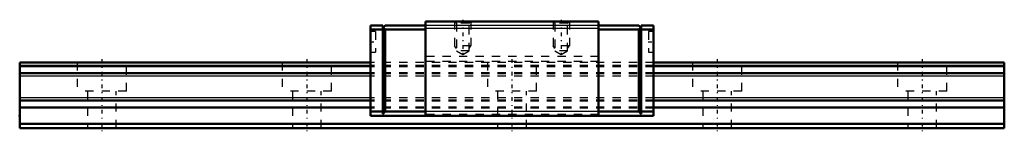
# Model space of a CAD drawing. Header units: millimetres. Extents: x -10 to 110, y 0 to 13.
import ezdxf

# ---------------------------------------------------------------- set-up
doc = ezdxf.new("R2010")
doc.units = ezdxf.units.MM
doc.linetypes.add('Center', pattern=[1.5, 0.45, -0.5, 0.05, -0.5])
doc.linetypes.add('Dashed', pattern=[2, 1, -1])
for name, color, linetype, lineweight in [('2d ConnectionPoints', 7, 'Continuous', 50), ('AM_0', 7, 'Continuous', 50), ('AM_4', 3, 'Continuous', 25), ('AM_5', 3, 'Continuous', 25), ('AM_7', 7, 'Center', 25), ('AM_9', 6, 'Dashed', 25)]:
    doc.layers.add(name, color=color, linetype=linetype, lineweight=lineweight)

# ---------------------------------------------------------------- blocks, each defined once
blk = doc.blocks.new('1_HRG10RMUU_1Slider_0_in_HRG10RM1UU120LHMG100W42750001_0')
at = {"layer": 'AM_0'}
for p, q in [((34.25, 12.5), (32.75, 12.5)), ((32.75, 12.5), (32.75, 1.5)), ((34.25, 12), (32.75, 12)), ((34.25, 12.2), (34.55, 12.5)), ((34.25, 12.5), (34.25, 1.7)), ((34.55, 12), (34.3, 12.25)), ((39.45, 12.5), (34.55, 12.5)), ((34.55, 12), (34.55, 2)), ((39.45, 12), (34.55, 12)), ((39.45, 13), (39.45, 1.5)), ((60.55, 13), (39.45, 13)), ((60.55, 13), (60.55, 1.5)), ((60.55, 12.5), (65.45, 12.5)), ((60.55, 12), (65.45, 12)), ((65.75, 12.2), (65.45, 12.5)), ((65.45, 12), (65.7, 12.25)), ((65.45, 12), (65.45, 2)), ((65.75, 12.5), (67.25, 12.5)), ((65.75, 12.5), (65.75, 1.7)), ((65.75, 12), (67.25, 12)), ((67.25, 12.5), (67.25, 1.5)), ((34.25, 2), (32.75, 2)), ((32.75, 1.5), (67.25, 1.5)), ((34.25, 1.7), (34.55, 2)), ((39.45, 2), (34.55, 2)), ((60.55, 2), (65.45, 2)), ((65.75, 1.7), (65.45, 2)), ((65.75, 2), (67.25, 2))]:
    blk.add_line(p, q, dxfattribs=at)
at = {"layer": 'AM_4'}
for p, q in [((60.55, 12.5), (39.45, 12.5)), ((60.55, 12.14), (39.45, 12.14)), ((60.55, 2), (39.45, 2))]:
    blk.add_line(p, q, dxfattribs=at)
at = {"layer": 'AM_5', "linetype": 'Dashed'}
for p, q in [((43, 13), (43, 10)), ((45, 13), (45, 10)), ((55, 13), (55, 10)), ((57, 13), (57, 10)), ((45, 10), (43, 10)), ((43.22, 9.7), (43, 10)), ((44.78, 9.7), (45, 10)), ((57, 10), (55, 10)), ((55.22, 9.7), (55, 10)), ((56.78, 9.7), (57, 10))]:
    blk.add_line(p, q, dxfattribs=at)
at = {"layer": 'AM_7'}
for p, q in [((44, 13.2), (44, 8.75)), ((56, 13.2), (56, 8.75)), ((32.72, 10.5), (33.41, 10.5)), ((66.59, 10.5), (67.28, 10.5))]:
    blk.add_line(p, q, dxfattribs=at)
at = {"layer": 'AM_9'}
for p, q in [((43, 13), (43.22, 12.78)), ((43.22, 12.78), (43.22, 9.4)), ((44.78, 12.78), (43.22, 12.78)), ((44.78, 12.78), (45, 13)), ((44.78, 9.4), (44.78, 12.78)), ((55, 13), (55.22, 12.78)), ((55.22, 12.78), (55.22, 9.4)), ((56.78, 12.78), (55.22, 12.78)), ((56.78, 12.78), (57, 13)), ((56.78, 9.4), (56.78, 12.78)), ((33.38, 11.75), (32.75, 11.75)), ((33.38, 11.75), (33.38, 9.25)), ((67.25, 11.75), (66.62, 11.75)), ((66.62, 11.75), (66.62, 9.25)), ((32.75, 9.25), (33.38, 9.25)), ((60.55, 8.7), (39.45, 8.7)), ((43.22, 9.4), (44, 8.95)), ((44.78, 9.4), (43.22, 9.4)), ((44, 8.95), (44.78, 9.4)), ((55.22, 9.4), (56, 8.95)), ((56.78, 9.4), (55.22, 9.4)), ((56, 8.95), (56.78, 9.4)), ((66.62, 9.25), (67.25, 9.25)), ((67.25, 8), (32.75, 8)), ((67.25, 7.6), (32.75, 7.6)), ((67.25, 7.54), (32.75, 7.54)), ((67.25, 7.44), (32.75, 7.44)), ((60.55, 8.1), (39.45, 8.1)), ((67.25, 6.72), (32.75, 6.72)), ((67.25, 6.68), (32.75, 6.68)), ((67.25, 6.6), (32.75, 6.6)), ((67.25, 6.31), (32.75, 6.31)), ((67.25, 3.67), (32.75, 3.67)), ((67.25, 3.38), (32.75, 3.38)), ((67.25, 3.3), (32.75, 3.3)), ((67.25, 3.26), (32.75, 3.26)), ((67.25, 2.54), (32.75, 2.54)), ((67.25, 2.44), (32.75, 2.44)), ((60.55, 1.64), (39.45, 1.64))]:
    blk.add_line(p, q, dxfattribs=at)
blk = doc.blocks.new('2_HRG10RM112010_Rail_0_in_HRG10RM1UU120LHMG100W42750001_0')
at = {"layer": 'AM_0'}
for p, q in [((-10, 8), (-10, 0)), ((32.75, 8), (-10, 8)), ((110, 8), (67.25, 8)), ((110, 8), (110, 0)), ((110, 0.5), (-10, 0.5)), ((110, 0), (-10, 0))]:
    blk.add_line(p, q, dxfattribs=at)
at = {"layer": 'AM_4'}
for p, q in [((32.75, 7.6), (-10, 7.6)), ((32.75, 7.54), (-10, 7.54)), ((32.75, 7.44), (-10, 7.44)), ((110, 7.6), (67.25, 7.6)), ((110, 7.54), (67.25, 7.54)), ((110, 7.44), (67.25, 7.44)), ((32.75, 6.72), (-10, 6.72)), ((32.75, 6.68), (-10, 6.68)), ((32.75, 6.6), (-10, 6.6)), ((32.75, 6.31), (-10, 6.31)), ((110, 6.72), (67.25, 6.72)), ((110, 6.68), (67.25, 6.68)), ((110, 6.6), (67.25, 6.6)), ((110, 6.31), (67.25, 6.31)), ((32.75, 3.67), (-10, 3.67)), ((110, 3.67), (67.25, 3.67)), ((32.75, 3.38), (-10, 3.38)), ((32.75, 3.3), (-10, 3.3)), ((32.75, 3.26), (-10, 3.26)), ((32.75, 2.54), (-10, 2.54)), ((32.75, 2.44), (-10, 2.44)), ((110, 3.38), (67.25, 3.38)), ((110, 3.3), (67.25, 3.3)), ((110, 3.26), (67.25, 3.26)), ((110, 2.54), (67.25, 2.54)), ((110, 2.44), (67.25, 2.44))]:
    blk.add_line(p, q, dxfattribs=at)
at = {"layer": 'AM_7'}
for p, q in [((0, 8.4), (0, -0.4)), ((25, 8.4), (25, -0.4)), ((50, 8.4), (50, -0.4)), ((75, 8.4), (75, -0.4)), ((100, 8.4), (100, -0.4))]:
    blk.add_line(p, q, dxfattribs=at)
at = {"layer": 'AM_9'}
for p, q in [((-3, 8), (-3, 4.5)), ((3, 4.5), (3, 8)), ((22, 8), (22, 4.5)), ((28, 4.5), (28, 8)), ((67.25, 8), (32.75, 8)), ((67.25, 7.6), (32.75, 7.6)), ((67.25, 7.54), (32.75, 7.54)), ((67.25, 7.44), (32.75, 7.44)), ((47, 8), (47, 4.5)), ((53, 4.5), (53, 8)), ((72, 8), (72, 4.5)), ((78, 4.5), (78, 8)), ((97, 8), (97, 4.5)), ((103, 4.5), (103, 8)), ((67.25, 6.72), (32.75, 6.72)), ((67.25, 6.68), (32.75, 6.68)), ((67.25, 6.6), (32.75, 6.6)), ((67.25, 6.31), (32.75, 6.31)), ((3, 4.5), (-3, 4.5)), ((-1.75, 4.5), (-1.75, 0)), ((1.75, 0), (1.75, 4.5)), ((28, 4.5), (22, 4.5)), ((23.25, 4.5), (23.25, 0)), ((26.75, 0), (26.75, 4.5)), ((67.25, 3.67), (32.75, 3.67)), ((53, 4.5), (47, 4.5)), ((48.25, 4.5), (48.25, 0)), ((51.75, 0), (51.75, 4.5)), ((78, 4.5), (72, 4.5)), ((73.25, 4.5), (73.25, 0)), ((76.75, 0), (76.75, 4.5)), ((103, 4.5), (97, 4.5)), ((98.25, 4.5), (98.25, 0)), ((101.75, 0), (101.75, 4.5)), ((67.25, 3.38), (32.75, 3.38)), ((67.25, 3.3), (32.75, 3.3)), ((67.25, 3.26), (32.75, 3.26)), ((67.25, 2.54), (32.75, 2.54)), ((67.25, 2.44), (32.75, 2.44))]:
    blk.add_line(p, q, dxfattribs=at)

msp = doc.modelspace()

# ---------------------------------------------------------------- linework, layer by layer
at = {"layer": '2d ConnectionPoints'}
for p in [(-10, 1.5), (0, 0), (0, 0)]:
    msp.add_point(p, dxfattribs=at)

# ---------------------------------------------------------------- block references
for name in ['1_HRG10RMUU_1Slider_0_in_HRG10RM1UU120LHMG100W42750001_0', '2_HRG10RM112010_Rail_0_in_HRG10RM1UU120LHMG100W42750001_0']:
    msp.add_blockref(name, (0, 0))

doc.saveas('drawing.dxf')
